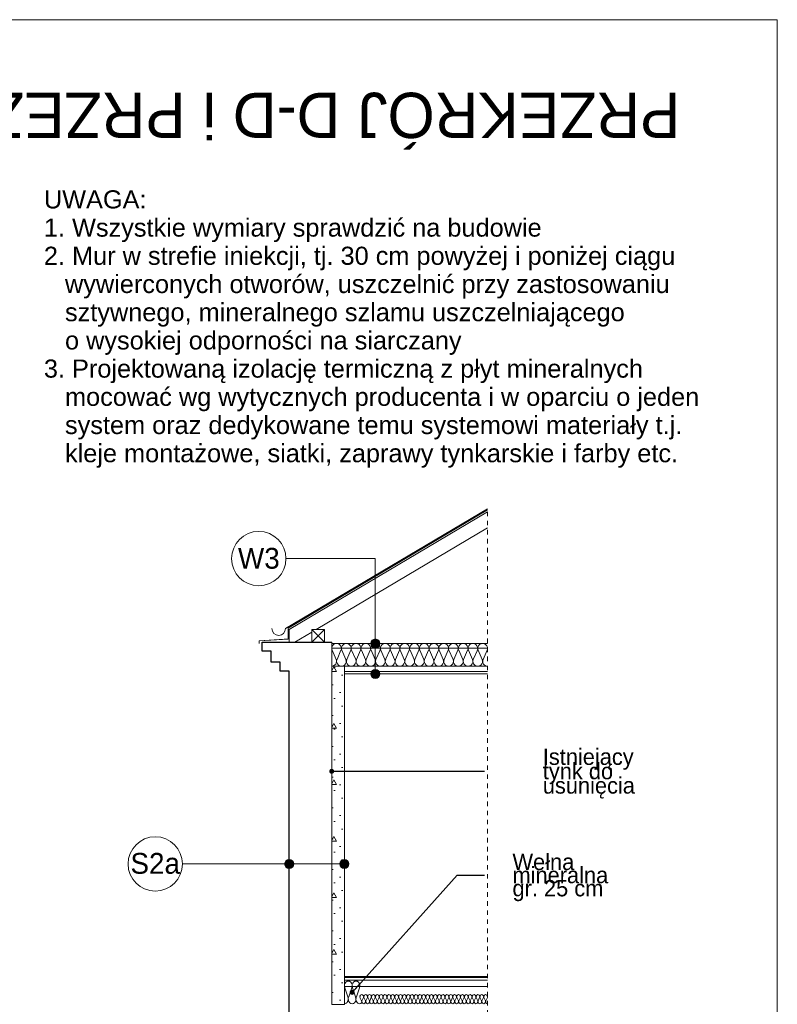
# Model space of a CAD drawing. Extents: x -396299 to -11759, y -15022 to 18278.
# Tile 138 of 205: x -139519 to -131154, y 3811 to 14678. Entities that reach past the tile are written whole.
import ezdxf

# ---------------------------------------------------------------- set-up
doc = ezdxf.new("R2010")
doc.units = 0
doc.header["$MEASUREMENT"] = 0
doc.linetypes.add('Hidden Line', pattern=[100, 50, -50])
for name, color, linetype in [('arch izolacje', 7, 'Continuous'), ('Arch ocieplenie', 7, 'Continuous'), ('Arch opisy', 7, 'Continuous'), ('INWENT STROPY', 7, 'Continuous')]:
    doc.layers.add(name, color=color, linetype=linetype)
for name, color, linetype, lineweight, true_color in [('arch izolacje_Nr_Pióra__24', 7, 'Continuous', 13, 0x029e21), ('Arch ocieplenie_Nr_Pióra__24', 7, 'Continuous', 13, 0x029e21), ('Arch opisy_Nr_Pióra__3', 7, 'Continuous', 20, 0xff6600), ('INWENT STROPY_Nr_Pióra__2', 7, 'Continuous', 13, 0x7f7f7f), ('Inwentaryzacja Konst._Nr_Pióra__25', 7, 'Continuous', 15, 0x40a5ff)]:
    doc.layers.add(name, color=color, linetype=linetype, lineweight=lineweight, true_color=true_color)
for name, color, linetype, lineweight in [('Arch ocieplenie_Nr_Pióra__21', 7, 'Continuous', 13), ('Arch opisy_Nr_Pióra__1', 7, 'Continuous', 25), ('Arch opisy_Nr_Pióra__21', 7, 'Continuous', 13), ('Arch opisy_Nr_Pióra__5', 7, 'Continuous', 13), ('ARCH TABELA_Nr_Pióra__21', 7, 'Continuous', 13), ('INWENT DACH_Nr_Pióra__5', 7, 'Continuous', 13), ('INWENT ODWODNIENIE_Nr_Pióra__5', 7, 'Continuous', 13), ('INWENT STROPY_Nr_Pióra__21', 7, 'Continuous', 13), ('INWENT.ŚCIANY_Nr_Pióra__1', 7, 'Continuous', 25), ('INWENT.ŚCIANY_Nr_Pióra__20', 1, 'Continuous', 20), ('INWENT.ŚCIANY_Nr_Pióra__21', 7, 'Continuous', 13), ('Inwentaryzacja Konst._Nr_Pióra__5', 7, 'Continuous', 13)]:
    doc.layers.add(name, color=color, linetype=linetype, lineweight=lineweight)
doc.styles.add('GENERATED_STYLE_10', font='arial.ttf')
doc.styles.add('GENERATED_STYLE_3', font='txt')
doc.styles.add('GENERATED_STYLE_4', font='txt')
doc.dimstyles.new('GENERATED_STYLE__11', dxfattribs={"dimtxt": 0.18, "dimasz": 109.44, "dimexe": 0.18, "dimexo": 0.0625, "dimgap": 0.09, "dimtad": 0, "dimtih": 1, "dimtoh": 1, "dimdec": 4, "dimzin": 0, "dimdsep": 46, "dimcen": 0.09, "dimadec": 0, "dimazin": 0, "dimtfac": 1, "dimtdec": 4, "dimtmove": 0, "dimatfit": 3, "dimldrblk": 'ARROWHEAD_11', "dimfxl": 0, "dimtolj": 1, "dimtzin": 0, "dimarcsym": 0})

# ---------------------------------------------------------------- blocks, each defined once
blk = doc.blocks.new('Ściana_100', base_point=(-136074, 3808))
at = {"layer": 'Arch ocieplenie_Nr_Pióra__21', "linetype": 'Continuous'}
h = blk.add_hatch(dxfattribs=at)
h.set_pattern_fill('Structural_Concrete', color=256, style=0, pattern_type=2)
h.set_pattern_definition([(0, (0, 0), (0, 623.5383), [60, -300]), (0, (180, 311.8), (0, 623.5383), [60, -300]), (60, (0, 0), (-540, 311.7692), [60, -300]), (60, (360, 0), (-540, 311.7692), [60, -300]), (120, (60, 0), (540, 311.7692), [60, -300]), (120, (420, 0), (540, 311.7692), [60, -300]), (0, (0, 60), (0, 120), [0, -120, 0, -180.00001]), (45, (60, 60), (-84.85282, 84.85282), [0, -90, 0, -150.00001])])
h.paths.add_polyline_path([(-135934, 3808), (-135934, 7543), (-136074, 7543), (-136074, 3808)], flags=0)
for p, q in [((-135934, 7543), (-136074, 7543)), ((-136074, 7543), (-136074, 3808)), ((-135934, 3808), (-135934, 7543)), ((-136074, 3808), (-135934, 3808))]:
    blk.add_line(p, q, dxfattribs=at)
blk = doc.blocks.new('Izolacja cieplna 14_257', base_point=(-135764, 3818))
at = {"layer": 'arch izolacje_Nr_Pióra__24', "linetype": 'Continuous'}
for p, q in [((-135895, 3893), (-135930, 3994)), ((-135852, 3994), (-135887, 3893)), ((-135810, 3893), (-135845, 3994)), ((-135767, 3994), (-135802, 3893))]:
    blk.add_line(p, q, dxfattribs=at)
for centre, start_param, end_param in [((-135891, 4015), 1.158003, 5.125183), ((-135806, 4015), 1.158003, 5.125183), ((-135934, 3871), 0, 1.983589), ((-135849, 3871), 4.299595, 8.266774), ((-135764, 3871), 4.299596, 6.283185)]:
    blk.add_ellipse(centre, major_axis=(0, -53.2), ratio=0.79933, start_param=start_param, end_param=end_param, dxfattribs=at)
blk = doc.blocks.new('Izolacja cieplna 14_259', base_point=(-134353, 7543))
at = {"layer": 'arch izolacje_Nr_Pióra__24', "linetype": 'Continuous'}
for p, q in [((-136024, 7618), (-136069, 7719)), ((-135971, 7719), (-136015, 7618)), ((-135917, 7618), (-135961, 7719)), ((-135863, 7719), (-135908, 7618)), ((-135809, 7618), (-135854, 7719)), ((-135755, 7719), (-135800, 7618)), ((-135702, 7618), (-135746, 7719)), ((-135648, 7719), (-135693, 7618)), ((-135594, 7618), (-135639, 7719)), ((-135540, 7719), (-135585, 7618)), ((-135487, 7618), (-135531, 7719)), ((-135433, 7719), (-135478, 7618)), ((-135379, 7618), (-135424, 7719)), ((-135325, 7719), (-135370, 7618)), ((-135272, 7618), (-135316, 7719)), ((-135218, 7719), (-135263, 7618)), ((-135164, 7618), (-135209, 7719)), ((-135110, 7719), (-135155, 7618)), ((-135057, 7618), (-135101, 7719)), ((-135003, 7719), (-135048, 7618)), ((-134949, 7618), (-134994, 7719)), ((-134895, 7719), (-134940, 7618)), ((-134842, 7618), (-134886, 7719)), ((-134788, 7719), (-134833, 7618)), ((-134734, 7618), (-134779, 7719)), ((-134680, 7719), (-134725, 7618)), ((-134627, 7618), (-134671, 7719)), ((-134573, 7719), (-134618, 7618)), ((-134519, 7618), (-134564, 7719)), ((-134465, 7719), (-134510, 7618)), ((-134412, 7618), (-134456, 7719)), ((-134358, 7719), (-134403, 7618))]:
    blk.add_line(p, q, dxfattribs=at)
for centre, start_param, end_param in [((-136020, 7740), 2.728799, 6.695979), ((-135912, 7740), 2.728799, 6.695979), ((-135805, 7740), 2.728799, 6.695979), ((-135697, 7740), 2.728799, 6.695979), ((-135590, 7740), 2.728799, 6.695979), ((-135482, 7740), 2.728799, 6.695979), ((-135375, 7740), 2.728799, 6.695979), ((-135267, 7740), 2.728799, 6.695979), ((-135160, 7740), 2.728799, 6.695979), ((-135052, 7740), 2.728799, 6.695979), ((-134945, 7740), 2.728799, 6.695979), ((-134837, 7740), 2.728799, 6.695979), ((-134730, 7740), 2.728799, 6.695979), ((-134622, 7740), 2.728799, 6.695979), ((-134515, 7740), 2.728799, 6.695979), ((-134407, 7740), 2.728799, 6.695979), ((-136074, 7596), 1.570796, 3.554385), ((-135966, 7596), 5.870392, 9.837571), ((-135858, 7596), 5.870392, 9.837571), ((-135751, 7596), 5.870392, 9.837571), ((-135643, 7596), 5.870392, 9.837571), ((-135536, 7596), 5.870392, 9.837571), ((-135428, 7596), 5.870392, 9.837571), ((-135321, 7596), 5.870392, 9.837571), ((-135213, 7596), 5.870392, 9.837571), ((-135106, 7596), 5.870392, 9.837571), ((-134998, 7596), 5.870392, 9.837571), ((-134891, 7596), 5.870392, 9.837571), ((-134783, 7596), 5.870392, 9.837571), ((-134676, 7596), 5.870392, 9.837571), ((-134568, 7596), 5.870392, 9.837571), ((-134461, 7596), 5.870392, 9.837571), ((-134353, 7596), 5.870392, 7.853982)]:
    blk.add_ellipse(centre, major_axis=(-53.8, 0), ratio=0.989089, start_param=start_param, end_param=end_param, dxfattribs=at)
blk = doc.blocks.new('Izolacja cieplna 14_260', base_point=(-135764, 3818))
at = {"layer": 'INWENT STROPY_Nr_Pióra__2', "linetype": 'Continuous'}
for p, q in [((-135762, 3888), (-135744, 3848)), ((-135740, 3848), (-135723, 3888)), ((-135719, 3888), (-135701, 3848)), ((-135698, 3848), (-135680, 3888)), ((-135676, 3888), (-135658, 3848)), ((-135655, 3848), (-135637, 3888)), ((-135634, 3888), (-135616, 3848)), ((-135612, 3848), (-135594, 3888)), ((-135591, 3888), (-135573, 3848)), ((-135569, 3848), (-135552, 3888)), ((-135548, 3888), (-135530, 3848)), ((-135527, 3848), (-135509, 3888)), ((-135505, 3888), (-135488, 3848)), ((-135484, 3848), (-135466, 3888)), ((-135463, 3888), (-135445, 3848)), ((-135441, 3848), (-135423, 3888)), ((-135420, 3888), (-135402, 3848)), ((-135398, 3848), (-135381, 3888)), ((-135377, 3888), (-135359, 3848)), ((-135356, 3848), (-135338, 3888)), ((-135334, 3888), (-135317, 3848)), ((-135313, 3848), (-135295, 3888)), ((-135292, 3888), (-135274, 3848)), ((-135270, 3848), (-135253, 3888)), ((-135249, 3888), (-135231, 3848)), ((-135228, 3848), (-135210, 3888)), ((-135206, 3888), (-135188, 3848)), ((-135185, 3848), (-135167, 3888)), ((-135163, 3888), (-135146, 3848)), ((-135142, 3848), (-135124, 3888)), ((-135121, 3888), (-135103, 3848)), ((-135099, 3848), (-135082, 3888)), ((-135078, 3888), (-135060, 3848)), ((-135057, 3848), (-135039, 3888)), ((-135035, 3888), (-135017, 3848)), ((-135014, 3848), (-134996, 3888)), ((-134993, 3888), (-134975, 3848)), ((-134971, 3848), (-134953, 3888)), ((-134950, 3888), (-134932, 3848)), ((-134928, 3848), (-134911, 3888)), ((-134907, 3888), (-134889, 3848)), ((-134886, 3848), (-134868, 3888)), ((-134864, 3888), (-134847, 3848)), ((-134843, 3848), (-134825, 3888)), ((-134822, 3888), (-134804, 3848)), ((-134800, 3848), (-134782, 3888)), ((-134779, 3888), (-134761, 3848)), ((-134757, 3848), (-134740, 3888)), ((-134736, 3888), (-134718, 3848)), ((-134715, 3848), (-134697, 3888)), ((-134693, 3888), (-134676, 3848)), ((-134672, 3848), (-134654, 3888)), ((-134651, 3888), (-134633, 3848)), ((-134629, 3848), (-134612, 3888)), ((-134608, 3888), (-134590, 3848)), ((-134587, 3848), (-134569, 3888)), ((-134565, 3888), (-134547, 3848)), ((-134544, 3848), (-134526, 3888)), ((-134522, 3888), (-134505, 3848)), ((-134501, 3848), (-134483, 3888)), ((-134480, 3888), (-134462, 3848)), ((-134458, 3848), (-134441, 3888)), ((-134437, 3888), (-134419, 3848)), ((-134416, 3848), (-134398, 3888)), ((-134394, 3888), (-134376, 3848)), ((-134373, 3848), (-134355, 3888))]:
    blk.add_line(p, q, dxfattribs=at)
for centre, start_param, end_param in [((-135742, 3897), 5.870392, 9.837571), ((-135699, 3897), 5.870392, 9.837571), ((-135657, 3897), 5.870392, 9.837571), ((-135614, 3897), 5.870392, 9.837571), ((-135571, 3897), 5.870392, 9.837571), ((-135528, 3897), 5.870392, 9.837571), ((-135486, 3897), 5.870392, 9.837571), ((-135443, 3897), 5.870392, 9.837571), ((-135400, 3897), 5.870392, 9.837571), ((-135358, 3897), 5.870392, 9.837571), ((-135315, 3897), 5.870392, 9.837571), ((-135272, 3897), 5.870392, 9.837571), ((-135229, 3897), 5.870392, 9.837571), ((-135187, 3897), 5.870392, 9.837571), ((-135144, 3897), 5.870392, 9.837571), ((-135101, 3897), 5.870392, 9.837571), ((-135058, 3897), 5.870392, 9.837571), ((-135016, 3897), 5.870392, 9.837571), ((-134973, 3897), 5.870392, 9.837571), ((-134930, 3897), 5.870392, 9.837571), ((-134887, 3897), 5.870392, 9.837571), ((-134845, 3897), 5.870392, 9.837571), ((-134802, 3897), 5.870392, 9.837571), ((-134759, 3897), 5.870392, 9.837571), ((-134717, 3897), 5.870392, 9.837571), ((-134674, 3897), 5.870392, 9.837571), ((-134631, 3897), 5.870392, 9.837571), ((-134588, 3897), 5.870392, 9.837571), ((-134546, 3897), 5.870392, 9.837571), ((-134503, 3897), 5.870392, 9.837571), ((-134460, 3897), 5.870392, 9.837571), ((-134417, 3897), 5.870392, 9.837571), ((-134375, 3897), 5.870392, 9.837571), ((-135764, 3839), 4.712389, 6.695979), ((-135721, 3839), 2.7288, 6.695979), ((-135678, 3839), 2.7288, 6.695979), ((-135635, 3839), 2.7288, 6.695979), ((-135593, 3839), 2.7288, 6.695979), ((-135550, 3839), 2.7288, 6.695979), ((-135507, 3839), 2.7288, 6.695979), ((-135464, 3839), 2.7288, 6.695979), ((-135422, 3839), 2.7288, 6.695979), ((-135379, 3839), 2.7288, 6.695979), ((-135336, 3839), 2.7288, 6.695979), ((-135293, 3839), 2.7288, 6.695979), ((-135251, 3839), 2.7288, 6.695979), ((-135208, 3839), 2.7288, 6.695979), ((-135165, 3839), 2.7288, 6.695979), ((-135123, 3839), 2.7288, 6.695979), ((-135080, 3839), 2.7288, 6.695979), ((-135037, 3839), 2.7288, 6.695979), ((-134994, 3839), 2.7288, 6.695979), ((-134952, 3839), 2.7288, 6.695979), ((-134909, 3839), 2.7288, 6.695979), ((-134866, 3839), 2.7288, 6.695979), ((-134823, 3839), 2.7288, 6.695979), ((-134781, 3839), 2.7288, 6.695979), ((-134738, 3839), 2.7288, 6.695979), ((-134695, 3839), 2.7288, 6.695979), ((-134652, 3839), 2.7288, 6.695979), ((-134610, 3839), 2.7288, 6.695979), ((-134567, 3839), 2.7288, 6.695979), ((-134524, 3839), 2.7288, 6.695979), ((-134482, 3839), 2.7288, 6.695979), ((-134439, 3839), 2.7288, 6.695979), ((-134396, 3839), 2.7288, 6.695979), ((-134353, 3839), 2.7288, 4.712389)]:
    blk.add_ellipse(centre, major_axis=(21.4, 0), ratio=0.995378, start_param=start_param, end_param=end_param, dxfattribs=at)
blk = doc.blocks.new('Linia_157', base_point=(-135934, 5361))
at = {"layer": 'Arch opisy_Nr_Pióra__21', "linetype": 'Continuous'}
for points in [[(-136494, 5361), (-136497, 5380), (-136508, 5396), (-136524, 5407), (-136544, 5411), (-136563, 5407), (-136579, 5396), (-136590, 5380), (-136594, 5361), (-136590, 5342), (-136579, 5325), (-136563, 5314), (-136544, 5311), (-136524, 5314), (-136508, 5325), (-136497, 5342)], [(-135884, 5361), (-135887, 5380), (-135898, 5396), (-135914, 5407), (-135934, 5411), (-135953, 5407), (-135969, 5396), (-135980, 5380), (-135984, 5361), (-135980, 5342), (-135969, 5325), (-135953, 5314), (-135934, 5311), (-135914, 5314), (-135898, 5325), (-135887, 5342)]]:
    blk.add_hatch(color=256, dxfattribs=at).paths.add_polyline_path(points, flags=0)
blk.add_line((-135984, 5361), (-136494, 5361), dxfattribs=at)
for centre in [(-136544, 5361), (-135934, 5361)]:
    blk.add_circle(centre, 50, dxfattribs=at)
blk = doc.blocks.new('Linia_158', base_point=(-136544, 5361))
at = {"layer": 'Arch opisy_Nr_Pióra__21', "linetype": 'Continuous'}
blk.add_line((-136544, 5361), (-137723, 5361), dxfattribs=at)
blk.add_circle((-138023, 5361), 300, dxfattribs=at)
blk = doc.blocks.new('ARROWHEAD_11')
at = {"color": 0, "linetype": 'Continuous', "lineweight": 0}
blk.add_line((0, 0), (-1, 0), dxfattribs=at)
at = {"color": 0, "linetype": 'Continuous', "lineweight": 0, "const_width": 0.25, "flags": 128}
blk.add_lwpolyline([(-0.125, 0, 1), (0.125, 0, 1)], format="xyb", close=True, dxfattribs=at)
blk = doc.blocks.new('Linia_232', base_point=(-135593, 7458))
at = {"layer": 'Arch opisy_Nr_Pióra__21', "linetype": 'Continuous'}
for points in [[(-135543, 7793), (-135547, 7812), (-135557, 7829), (-135574, 7839), (-135593, 7843), (-135612, 7839), (-135628, 7829), (-135639, 7812), (-135643, 7793), (-135639, 7774), (-135628, 7758), (-135612, 7747), (-135593, 7743), (-135574, 7747), (-135557, 7758), (-135547, 7774)], [(-135543, 7458), (-135547, 7477), (-135557, 7494), (-135574, 7504), (-135593, 7508), (-135612, 7504), (-135628, 7494), (-135639, 7477), (-135643, 7458), (-135639, 7439), (-135628, 7423), (-135612, 7412), (-135593, 7408), (-135574, 7412), (-135557, 7423), (-135547, 7439)]]:
    blk.add_hatch(color=256, dxfattribs=at).paths.add_polyline_path(points, flags=0)
blk.add_line((-135593, 7508), (-135593, 7743), dxfattribs=at)
for centre in [(-135593, 7793), (-135593, 7458)]:
    blk.add_circle(centre, 50, dxfattribs=at)
blk = doc.blocks.new('Linia_233', base_point=(-135593, 8731))
at = {"layer": 'Arch opisy_Nr_Pióra__21', "linetype": 'Continuous'}
blk.add_line((-135593, 8731), (-136579, 8731), dxfattribs=at)
blk.add_circle((-136879, 8731), 300, dxfattribs=at)

msp = doc.modelspace()

# ---------------------------------------------------------------- linework, layer by layer
at = {"layer": 'Arch ocieplenie_Nr_Pióra__24', "linetype": 'Continuous'}
msp.add_line((-134353.3, 7793.2), (-136073.5, 7793.2), dxfattribs=at)
at = {"layer": 'Arch opisy_Nr_Pióra__21', "linetype": 'Continuous'}
msp.add_line((-135592.8, 7793.2), (-135592.8, 8730.6), dxfattribs=at)
at = {"layer": 'ARCH TABELA_Nr_Pióra__21', "linetype": 'Continuous'}
for p, q in [((-172953.6, 14678.4), (-131153.6, 14678.4)), ((-131153.6, 14678.4), (-131153.6, -15021.6))]:
    msp.add_line(p, q, dxfattribs=at)
at = {"layer": 'INWENT DACH_Nr_Pióra__5', "linetype": 'Continuous'}
for p, q in [((-134353.3, 9280.4), (-136583.5, 7957.6)), ((-134353.3, 9268.8), (-136553.5, 7963.8))]:
    msp.add_line(p, q, dxfattribs=at)
at = {"layer": 'INWENT ODWODNIENIE_Nr_Pióra__5', "linetype": 'Continuous'}
msp.add_arc((-136658.5, 7958.2), 75, 180, 359.54221, dxfattribs=at)
at = {"layer": 'INWENT STROPY_Nr_Pióra__21', "linetype": 'Continuous'}
for p, q in [((-134353.3, 7483.2), (-135933.5, 7483.2)), ((-134353.3, 7458.2), (-135933.5, 7458.2)), ((-134353.3, 4118.2), (-135933.5, 4118.2)), ((-134353.3, 4108.2), (-135933.5, 4108.2)), ((-134353.3, 4078.2), (-135933.5, 4078.2))]:
    msp.add_line(p, q, dxfattribs=at)
at = {"layer": 'INWENT.ŚCIANY_Nr_Pióra__1', "linetype": 'Continuous'}
for p, q in [((-136843.5, 7808.2), (-136073.5, 7808.2)), ((-136843.5, 7708.2), (-136843.5, 7808.2)), ((-136743.5, 7708.2), (-136843.5, 7708.2)), ((-136743.5, 7588.2), (-136743.5, 7708.2)), ((-136643.5, 7588.2), (-136743.5, 7588.2)), ((-136643.5, 7488.2), (-136643.5, 7588.2)), ((-136543.5, 7488.2), (-136643.5, 7488.2)), ((-136543.5, 3233.2), (-136543.5, 7488.2))]:
    msp.add_line(p, q, dxfattribs=at)
at = {"layer": 'INWENT.ŚCIANY_Nr_Pióra__20', "linetype": 'Continuous'}
msp.add_line((-136073.5, 3808.2), (-136073.5, 7808.2), dxfattribs=at)
at = {"layer": 'INWENT.ŚCIANY_Nr_Pióra__21', "linetype": 'Hidden Line'}
msp.add_line((-134353.3, -5001.8), (-134353.3, 9280.4), dxfattribs=at)
at = {"layer": 'INWENT.ŚCIANY_Nr_Pióra__21', "linetype": 'Continuous'}
for p, q in [((-136553.5, 7963.8), (-136553.5, 7842.6)), ((-136543.5, 7843.2), (-136873.5, 7823.2)), ((-136553.5, 7842.6), (-136873.5, 7823.2)), ((-136873.5, 7823.2), (-136873.5, 7793.2)), ((-136873.5, 7823.2), (-136873.5, 7793.2))]:
    msp.add_line(p, q, dxfattribs=at)
at = {"layer": 'Inwentaryzacja Konst._Nr_Pióra__25', "linetype": 'Continuous'}
for p, q in [((-134353.3, 7743.2), (-136073.5, 7743.2)), ((-134353.3, 7543.2), (-135933.5, 7543.2)), ((-134353.3, 4008.2), (-135933.5, 4008.2))]:
    msp.add_line(p, q, dxfattribs=at)
at = {"layer": 'Inwentaryzacja Konst._Nr_Pióra__5', "linetype": 'Continuous'}
for p, q in [((-134353.3, 9245.5), (-136543.5, 7946.4)), ((-134353.3, 9071.1), (-136246.5, 7948.2)), ((-136543.5, 7808.2), (-136543.5, 7946.4)), ((-136153.5, 7948.2), (-136293.5, 7808.2)), ((-136153.5, 7948.2), (-136293.5, 7948.2)), ((-136293.5, 7948.2), (-136293.5, 7808.2)), ((-136293.5, 7948.2), (-136153.5, 7808.2)), ((-136153.5, 7808.2), (-136153.5, 7948.2)), ((-136293.5, 7920.3), (-136482.6, 7808.2)), ((-136293.5, 7808.2), (-136153.5, 7808.2))]:
    msp.add_line(p, q, dxfattribs=at)

# ---------------------------------------------------------------- block references
at = {"layer": 'arch izolacje', "color": 104, "linetype": 'Continuous', "lineweight": 20, "true_color": 0x029e21}
for name, p in [('Izolacja cieplna 14_259', (-134353.3, 7543.2)), ('Izolacja cieplna 14_257', (-135763.5, 3818.2))]:
    msp.add_blockref(name, p, dxfattribs=at)
at = {"layer": 'Arch ocieplenie'}
msp.add_blockref('Ściana_100', (-136073.5, 3808.2), dxfattribs=at)
at = {"layer": 'Arch opisy', "linetype": 'Continuous'}
for name, p in [('Linia_233', (-135592.8, 8730.6)), ('Linia_232', (-135592.8, 7458.2)), ('Linia_158', (-136543.5, 5360.7)), ('Linia_157', (-135933.5, 5360.7))]:
    msp.add_blockref(name, p, dxfattribs=at)
at = {"layer": 'INWENT STROPY', "color": 104, "linetype": 'Continuous', "lineweight": 20, "true_color": 0x029e21}
msp.add_blockref('Izolacja cieplna 14_260', (-135763.5, 3818.2), dxfattribs=at)

# ---------------------------------------------------------------- texts
at = {"layer": 'Arch opisy_Nr_Pióra__1', "linetype": 'Continuous', "insert": (-151025.2, 13372.5), "char_height": 500, "attachment_point": 3, "rotation": 180, "style": 'GENERATED_STYLE_4'}
msp.add_mtext('{PRZEKRÓJ D-D i PRZEZ KLATKĘ SCHODOWĄ SKALA 1:100}', dxfattribs=at)
at = {"layer": 'Arch opisy_Nr_Pióra__1', "linetype": 'Continuous', "char_height": 230, "attachment_point": 2, "style": 'GENERATED_STYLE_3'}
for s, insert in [('{W3}', (-136878.5, 8849)), ('{S2a}', (-138022.5, 5482.1))]:
    msp.add_mtext(s, dxfattribs=dict(at, insert=insert))
at = {"layer": 'Arch opisy_Nr_Pióra__3', "linetype": 'Continuous', "char_height": 180, "attachment_point": 4, "style": 'GENERATED_STYLE_3'}
for s, insert, width, line_spacing_factor in [('{Istniejący \\Ptynk do usunięcia}', (-133743, 6357.7), 1753.42, 0.527807), ('{Wełna mineralna\\Pgr. 25 cm}', (-134077.8, 5210.7), 1650.08, 0.483535)]:
    msp.add_mtext(s, dxfattribs=dict(at, insert=insert, width=width, line_spacing_factor=line_spacing_factor))
at = {"layer": 'Arch opisy_Nr_Pióra__5', "linetype": 'Continuous', "insert": (-139251.7, 12795.3), "char_height": 200, "width": 8259.092, "attachment_point": 1, "line_spacing_factor": 0.933606, "style": 'GENERATED_STYLE_10'}
msp.add_mtext('{UWAGA:\\P1. Wszystkie wymiary sprawdzić na budowie\\P2. Mur w strefie iniekcji, tj. 30 cm powyżej i poniżej ciągu \\P   wywierconych otworów, uszczelnić przy zastosowaniu \\P   sztywnego, mineralnego szlamu uszczelniającego \\P   o wysokiej odporności na siarczany\\P3. Projektowaną izolację termiczną z płyt mineralnych \\P   mocować wg wytycznych producenta i w oparciu o jeden \\P   system oraz dedykowane temu systemowi materiały t.j. \\P   kleje montażowe, siatki, zaprawy tynkarskie i farby etc.}', dxfattribs=at)

# ---------------------------------------------------------------- leaders
at = {"layer": 'Arch opisy_Nr_Pióra__3', "linetype": 'Continuous', "annotation_type": 0, "has_hookline": 1, "hookline_direction": 1}
for points, text_width in [([(-136073.5, 6383.5), (-134385.6, 6383.5)], 1182.9), ([(-135848.5, 3943.2), (-134688.6, 5236.5), (-134385.6, 5236.5)], 1414.3)]:
    msp.add_leader(points, dimstyle='GENERATED_STYLE__11', dxfattribs=dict(at, text_width=text_width))

doc.saveas('drawing.dxf')
